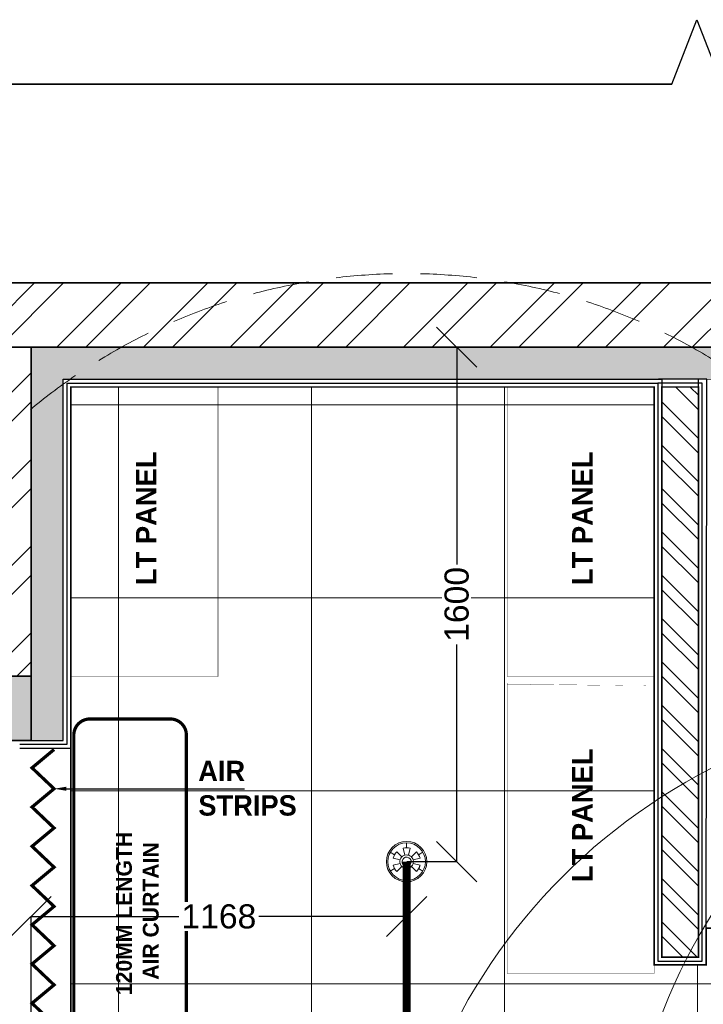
# Model space of a CAD drawing. Header units: millimetres. Extents: x -115221 to 194496, y -122556 to 375476.
# Tile 37 of 169: x 101853 to 103979, y -100990 to -97928. Entities that reach past the tile are written whole.
import ezdxf

# ---------------------------------------------------------------- set-up
doc = ezdxf.new("R2010")
doc.units = ezdxf.units.MM
doc.header["$PDMODE"] = 3
doc.header["$PDSIZE"] = -100
doc.linetypes.add('DASHED2', pattern=[0.375, 0.25, -0.125])
for name, color, linetype, lineweight in [('Ceiling', 6, 'Continuous', 13), ('FA-PENDANT SPRINKLER COVERAGR AREA', 6, 'Continuous', 0), ('FA-UPRIGHT 79 DEG', 104, 'Continuous', 0), ('FA-UPRIGHT 79 DEG COVERAGE AREA', 124, 'Continuous', 0), ('FA-UPRIGHT SPRINKLER', 1, 'Continuous', 0), ('FA-UPRIGHT SPRINKLER COVERAGE AREA', 1, 'Continuous', 0), ('PENDENT SPRINKLER', 6, 'Continuous', 0), ('SPRINKLER DIM', 5, 'Continuous', 0), ('SPRINKLER PIPE', 1, 'Continuous', 0)]:
    doc.layers.add(name, color=color, linetype=linetype, lineweight=lineweight)
for name, color, linetype in [('FUR R0', 8, 'Continuous'), ('WWDS CEILING', 8, 'Continuous'), ('WWDS FURNITURE LAYOUT', 8, 'Continuous')]:
    doc.layers.add(name, color=color, linetype=linetype)
doc.styles.add('har', font='GOTHICB.TTF')
doc.styles.get("Standard").update_dxf_attribs({"font": 'arial.ttf'})
doc.dimstyles.new('PLU DIM', dxfattribs={"dimtxt": 75, "dimasz": 125, "dimexe": 0.1, "dimexo": 0.1, "dimgap": 0.09, "dimtad": 0, "dimtoh": 1, "dimdec": 0, "dimzin": 0, "dimdsep": 46, "dimtxsty": 'Standard', "dimblk": 'OBLIQUE', "dimcen": 0.09, "dimclrd": 150, "dimclre": 150, "dimclrt": 1, "dimadec": 0, "dimazin": 0, "dimtfac": 1, "dimtdec": 0, "dimtofl": 0, "dimtmove": 1, "dimatfit": 3, "dimldrblk": 'OBLIQUE', "dimfxl": 1, "dimtfill": 1, "dimfrac": 1, "dimtolj": 1, "dimtzin": 0, "dimarcsym": 0})
pattern_1 = [(225, (1670971.060043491, 2824817.446781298), (134.7038418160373, -134.7038418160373), []), (225, (1670881.257443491, 2824817.446781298), (134.7038418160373, -134.7038418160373), [])]

# ---------------------------------------------------------------- blocks, each defined once
blk = doc.blocks.new('NIA_Break Line w Scale - 1-100-21789561-F_B-14 PLAN')
at = {"layer": 'FUR R0'}
for p, q in [((5077.760520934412, 66.66666666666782), (4922.239479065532, 466.6666666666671)), ((5077.760520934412, 66.6666666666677), (4922.239479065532, 466.6666666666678)), ((5155.521041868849, 266.6666666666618), (5077.760520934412, 66.66666666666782)), ((5155.521041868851, 266.6666666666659), (5077.760520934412, 66.66666666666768)), ((9281.244049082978, 266.6666666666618), (5155.521041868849, 266.6666666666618)), ((5155.521041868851, 266.6666666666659), (9281.244049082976, 266.6666666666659))]:
    blk.add_line(p, q, dxfattribs=at)
blk = doc.blocks.new('FUR R0')
at = {"layer": 'WWDS FURNITURE LAYOUT'}
h = blk.add_hatch(dxfattribs=at)
h.set_pattern_fill('ANSI32', color=8, scale=20, angle=180)
h.set_pattern_definition(pattern_1)
h.paths.add_polyline_path([(-9493.314934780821, 2849.789041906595), (-4052.478246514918, 2849.789041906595), (-4052.478246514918, 3049.789041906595), (-9493.314934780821, 3049.789041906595)])
h = blk.add_hatch(dxfattribs=at)
h.set_pattern_fill('ANSI32', color=8, scale=20, angle=180)
h.set_pattern_definition(pattern_1)
h.paths.add_polyline_path([(-7299.981601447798, 1826.859528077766), (-7499.981601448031, 1826.859528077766), (-7499.981601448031, 2849.78904190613), (-7299.981601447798, 2849.78904190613)])
h = blk.add_hatch(color=8, dxfattribs=at)
h.dxf.hatch_style = 1
h.paths.add_polyline_path([(50.02511279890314, -750.0000012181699), (50.02511279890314, -649.8646200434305), (-604.9748915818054, -650.0000011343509), (-604.9748915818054, 2849.78904190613), (-7299.981601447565, 2849.78904190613), (-7299.981601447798, 1626.859528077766), (-7199.981601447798, 1626.859528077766), (-7199.981601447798, 2749.78904190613), (-704.9119692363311, 2749.78904190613), (-704.6975605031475, -749.999987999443)])
at = {"layer": 'WWDS FURNITURE LAYOUT', "ltscale": 50}
h = blk.add_hatch(dxfattribs=at)
h.set_pattern_fill('ANSI32', color=8, scale=10, angle=90)
h.set_pattern_definition([(135, (2820350.548242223, -1653303.309144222), (-67.35192090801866, -67.35192090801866), []), (135, (2820350.548242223, -1653258.407844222), (-67.35192090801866, -67.35192090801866), [])])
h.paths.add_polyline_path([(-5338.719459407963, 952.8296316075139), (-5338.703003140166, 2725.824134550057), (-5224.921760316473, 2725.824134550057), (-5224.938216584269, 952.8296316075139)])
at = {"layer": 'WWDS FURNITURE LAYOUT'}
h = blk.add_hatch(color=8, dxfattribs=at)
h.dxf.hatch_style = 1
h.paths.add_polyline_path([(-7299.981601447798, 1826.859528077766), (-7499.981601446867, 1826.859528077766), (-7499.981601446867, 1626.859528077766), (-7299.981601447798, 1626.859528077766)])
at = {"layer": 'WWDS FURNITURE LAYOUT', "color": 8}
for points, const_width in [([(-9493.314934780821, 2849.789041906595), (-4052.478246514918, 2849.789041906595), (-4052.478246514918, 3049.789041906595), (-9493.314934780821, 3049.789041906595)], 5), ([(-7299.981601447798, 1826.859528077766), (-7499.981601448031, 1826.859528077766), (-7499.981601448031, 2849.78904190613), (-7299.981601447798, 2849.78904190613)], 5), ([(50.02511279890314, -750.0000012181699), (50.02511279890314, -649.8646200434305), (-604.9748915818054, -650.0000011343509), (-604.9748915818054, 2849.78904190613), (-7299.981601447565, 2849.78904190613), (-7299.981601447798, 1626.859528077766), (-7199.981601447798, 1626.859528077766), (-7199.981601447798, 2749.78904190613), (-704.9119692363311, 2749.78904190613), (-704.6975605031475, -749.999987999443)], 2), ([(-5338.719459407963, 952.8296316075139), (-5338.703003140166, 2725.824134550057), (-5224.921760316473, 2725.824134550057), (-5224.938216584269, 952.8296316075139)], 5.066666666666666)]:
    blk.add_lwpolyline(points, close=True, dxfattribs=dict(at, const_width=const_width))
for points in [[(-7335.356601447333, 1626.859528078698), (-7199.981601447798, 1626.859528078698), (-7199.981601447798, 2749.78904190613), (-5338.718866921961, 2749.877473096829), (-5338.719459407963, 952.8296316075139), (-5224.938216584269, 952.8296316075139), (-5224.938216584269, 2749.877473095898), (-5335.021337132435, 2749.789041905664)], [(-7335.356601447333, 1602.859528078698), (-7175.981601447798, 1602.859528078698), (-7175.981601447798, 2725.78904190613), (-5362.718875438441, 2725.877473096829), (-5362.719467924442, 928.8296316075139), (-5200.896319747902, 928.8393955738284), (-5199.068501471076, 2749.793901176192), (-5348.891052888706, 2749.784182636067)], [(-7335.356601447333, 1614.859528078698), (-7187.981601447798, 1614.859528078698), (-7187.981601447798, 2737.78904190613), (-5350.718871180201, 2737.877473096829), (-5350.719463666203, 940.8296316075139), (-5212.938216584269, 940.8296316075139), (-5212.938216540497, 2737.965899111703), (-5350.718871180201, 2737.877473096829)]]:
    blk.add_lwpolyline(points, dxfattribs=at)
at = {"layer": 'WWDS FURNITURE LAYOUT', "color": 8, "linetype": 'ByBlock', "const_width": 1.27}
for points in [[(-7175.981601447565, 2725.81133913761), (-7175.981601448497, 1825.811339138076), (-6718.781601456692, 1825.811339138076), (-6718.781601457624, 2725.811339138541)], [(-5819.919191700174, 2725.811300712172), (-5819.919191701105, 1825.811300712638), (-5362.719191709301, 1825.811300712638), (-5362.719191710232, 2725.811300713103)], [(-5819.919191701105, 1802.212178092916), (-5819.919191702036, 902.2121780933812), (-5362.719191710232, 902.2121780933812), (-5362.719191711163, 1802.212178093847)]]:
    blk.add_lwpolyline(points, close=True, dxfattribs=at)
at = {"layer": 'WWDS FURNITURE LAYOUT', "color": 8, "lineweight": 70, "const_width": 5}
blk.add_lwpolyline([(-7299.981601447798, 1826.859528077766), (-7499.981601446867, 1826.859528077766), (-7499.981601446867, 1626.859528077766), (-7299.981601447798, 1626.859528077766)], close=True, dxfattribs=at)
at = {"layer": 'WWDS FURNITURE LAYOUT', "color": 8, "ltscale": 50, "const_width": 10}
blk.add_lwpolyline([(-6817.076689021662, 1643.531236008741), (-6817.076689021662, 543.531236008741, -0.414213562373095), (-6867.076689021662, 493.531236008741), (-7117.076689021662, 493.531236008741, -0.414213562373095), (-7167.076689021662, 543.531236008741), (-7167.076689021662, 1643.531236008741, -0.414213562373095), (-7117.076689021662, 1693.531236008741), (-6867.076689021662, 1693.531236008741, -0.414213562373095)], format="xyb", close=True, dxfattribs=at)
blk.add_lwpolyline([(-7228.583079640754, 1598.531236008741), (-7296.981601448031, 1541.531236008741), (-7228.583079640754, 1476.531236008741), (-7296.981601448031, 1419.531236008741), (-7228.583079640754, 1354.531236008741), (-7296.981601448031, 1297.531236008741), (-7228.583079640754, 1232.531236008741), (-7296.981601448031, 1175.531236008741), (-7228.583079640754, 1110.531236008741), (-7296.981601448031, 1053.531236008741), (-7228.583079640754, 988.531236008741), (-7296.981601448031, 931.531236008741), (-7228.583079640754, 866.531236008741), (-7296.981601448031, 809.531236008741), (-7228.583079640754, 744.531236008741), (-7296.981601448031, 687.531236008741), (-7228.583079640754, 622.531236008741)], dxfattribs=at)
at = {"layer": 'WWDS FURNITURE LAYOUT', "color": 8, "ltscale": 50}
blk.add_lwpolyline([(-7190.583079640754, 1476.531236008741), (-6636.076689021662, 1476.531236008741)], dxfattribs=at)
blk.add_solid([(-7190.583079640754, 1470.197902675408), (-7228.583079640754, 1476.531236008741), (-7190.583079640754, 1482.864569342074)], dxfattribs=at)
at = {"layer": 'WWDS FURNITURE LAYOUT', "color": 8, "rotation": 180}
blk.add_blockref('NIA_Break Line w Scale - 1-100-21789561-F_B-14 PLAN', (-152.4556552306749, 3934.712257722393), dxfattribs=at)
at = {"layer": 'WWDS FURNITURE LAYOUT', "color": 8, "style": 'har'}
for s, height, rotation, p in [('LT PANEL', 63.5, 89.99783946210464, (-6910.198066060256, 2110.053757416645)), ('LT PANEL', 63.5, 89.99783946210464, (-5554.135656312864, 2110.053718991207)), ('AIR', 63.33333333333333, 0.008039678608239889, (-6780.177478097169, 1500.14584937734)), ('LT PANEL', 63.5, 89.99783946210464, (-5554.135656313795, 1186.45459637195)), ('STRIPS', 63.33333333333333, 0.008039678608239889, (-6779.818006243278, 1392.997322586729)), ('120MM LENGTH', 49.17479996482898, 89.99196025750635, (-6986.554476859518, 834.616215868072)), ('AIR CURTAIN', 49.17479996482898, 89.99196025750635, (-6903.352850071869, 882.6093088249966))]:
    blk.add_text(s, height=height, rotation=rotation, dxfattribs=at).set_placement(p)
blk = doc.blocks.new('A$C2c19c177')
at = {"layer": 'Ceiling', "color": 8, "linetype": 'Continuous', "transparency": 33554610}
for p, q in [((-7228.356868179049, -324.1281796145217), (-7228.356868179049, -2940.283501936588)), ((-6628.356868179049, -324.0989181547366), (-6628.356868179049, -3945.355289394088)), ((-6028.356868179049, -324.0696566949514), (-6028.356868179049, -3945.35128398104)), ((-5562.822835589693, -379.7317825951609), (-7375.99999999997, -379.7317825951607)), ((-5562.794052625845, -979.7317825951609), (-7375.99999999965, -979.7317825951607)), ((-5562.765269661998, -1579.731782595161), (-7375.99999999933, -1579.731782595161)), ((-5428.356868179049, -2121.086682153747), (-5428.356868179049, -3945.347278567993)), ((-3031.440439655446, -2179.731782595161), (-7375.99999999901, -2179.731782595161))]:
    blk.add_line(p, q, dxfattribs=at)
at = {"layer": 'Ceiling', "color": 8, "const_width": 5}
blk.add_lwpolyline([(-7375.999999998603, -2940.283501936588), (-7376, -324.1353800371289), (-5562.825506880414, -324.0469531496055), (-5562.73929960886, -2121.094790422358), (-5400.914718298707, -2121.08502636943), (-5400.914718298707, -2006.534068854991), (-3211.192315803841, -2005.776766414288)], dxfattribs=at)
blk = doc.blocks.new('UPRIGHT SPRINKLER')
at = {"color": 1}
for p, q in [((-0.2125554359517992, 0.7932676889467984), (-0.4383394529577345, 1.635905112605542)), ((0, 1.69361359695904), (9.313225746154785e-10, 2.308468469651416)), ((0.4383394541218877, 1.635905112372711), (0.2125554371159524, 0.7932676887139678)), ((-1.466712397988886, 0.8468067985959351), (-1.999192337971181, 1.154234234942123)), ((-0.7932676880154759, 0.2125554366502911), (-1.63590511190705, 0.438339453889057)), ((-0.5807122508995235, 0.5807122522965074), (-1.197565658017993, 1.197565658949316)), ((1.197565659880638, 1.197565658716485), (0.5807122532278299, 0.5807122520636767)), ((1.635905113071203, 0.4383394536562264), (0.793267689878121, 0.2125554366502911)), ((1.466712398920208, 0.8468067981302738), (1.999192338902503, 1.154234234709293)), ((-1.466712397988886, -0.8468067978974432), (-1.999192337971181, -1.154234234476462)), ((-0.7932676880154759, -0.2125554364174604), (-1.63590511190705, -0.4383394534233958)), ((-0.5807122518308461, -0.5807122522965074), (-1.197565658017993, -1.197565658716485)), ((-0.2125554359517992, -0.7932676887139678), (-0.4383394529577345, -1.635905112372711)), ((0.4383394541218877, -1.635905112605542), (0.2125554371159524, -0.7932676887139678)), ((1.635905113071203, -0.438339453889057), (0.7932676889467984, -0.2125554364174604)), ((1.466712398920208, -0.8468067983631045), (1.999192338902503, -1.154234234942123)), ((0, -1.693613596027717), (9.313225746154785e-10, -2.308468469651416))]:
    blk.add_line(p, q, dxfattribs=at)
for radius in [2.480314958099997, 2.304539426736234]:
    blk.add_circle((0, 0), radius, dxfattribs=at)
at = {"color": 1, "extrusion": (0, 0, -1)}
for major_axis, ratio, start_param, end_param in [((-1.466712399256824, 0.8468067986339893), 0.9999999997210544, 0.7853981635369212, 1.308996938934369), ((-0.7112243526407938, 0.4106255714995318), 0.9999999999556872, 1.570796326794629, 7.853981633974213), ((-0.4851149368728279, 0.2800812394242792), 0.9999999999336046, 1.570796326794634, 7.853981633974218)]:
    blk.add_ellipse((0, 0), major_axis=major_axis, ratio=ratio, start_param=start_param, end_param=end_param, dxfattribs=at)
at = {"color": 1, "extrusion": (0, 0, -0.9999999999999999)}
for major_axis, ratio, start_param, end_param in [((-1.466712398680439, 0.8468067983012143), 0.9999999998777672, 6.021385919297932, 6.544984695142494), ((-1.466712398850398, 0.8468067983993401), 0.9999999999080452, 1.83259571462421, 2.356194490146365), ((0.8468067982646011, 1.466712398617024), 0.9999999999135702, 3.403392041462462, 3.926990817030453), ((0.8468067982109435, 1.466712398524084), 0.9999999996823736, 2.356194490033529, 2.879793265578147)]:
    blk.add_ellipse((0, 0), major_axis=major_axis, ratio=ratio, start_param=start_param, end_param=end_param, dxfattribs=at)
at = {"color": 1}
blk.add_rational_spline([(1.635905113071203, -0.4383394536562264), (1.518452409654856, -0.8766789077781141), (1.197565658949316, -1.197565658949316), (0.8891389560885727, -0.8891389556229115), (0.5807122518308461, -0.5807122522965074)], [1, 0.9659258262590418, 1, 1, 1], degree=2, knots=[0, 0, 0, 0.5235987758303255, 0.5235987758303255, 1.523598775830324, 1.523598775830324, 1.523598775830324], dxfattribs=at)
blk = doc.blocks.new('US')
at = {"layer": 'FA-UPRIGHT SPRINKLER COVERAGE AREA', "color": 1, "linetype": 'DASHED2', "ltscale": 700}
blk.add_circle((0, 0), 1828.8, dxfattribs=at)
at = {"layer": 'FA-UPRIGHT SPRINKLER', "color": 4, "xscale": 25.4, "yscale": 25.4, "zscale": 25.4}
blk.add_blockref('UPRIGHT SPRINKLER', (0, 0), dxfattribs=at)
blk = doc.blocks.new('PENDENT SPRINKLER BELOW')
at = {"layer": 'FA-PENDANT SPRINKLER COVERAGR AREA', "color": 6, "ltscale": 22}
blk.add_circle((0, 3.638e-12), 72, dxfattribs=at)
blk = doc.blocks.new('GS')
at = {"layer": 'FA-UPRIGHT 79 DEG COVERAGE AREA', "color": 94}
blk.add_circle((0.3946384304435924, -1.472810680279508), 1828.8, dxfattribs=at)
blk = doc.blocks.new('_Oblique')
at = {"color": 0, "linetype": 'ByBlock', "lineweight": -2}
blk.add_line((-0.5, -0.5), (0.5, 0.5), dxfattribs=at)
blk = doc.blocks.new('*D532')
at = {"layer": 'Defpoints', "color": 0, "transparency": 16777216}
for p in [(103056.2358115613, -98946.41045156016), (103211.9734346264, -98946.41045156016), (103056.2358115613, -100546.3980743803)]:
    blk.add_point(p, dxfattribs=at)
at = {"layer": 'SPRINKLER DIM', "color": 150, "lineweight": -2, "transparency": 16777216}
for p, q in [((103056.3358115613, -98946.41045156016), (103212.0734346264, -98946.41045156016)), ((103211.9734346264, -98946.41045156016), (103211.9734346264, -99637.98377183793)), ((103211.9734346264, -100546.3980743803), (103211.9734346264, -99854.82475410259)), ((103056.3358115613, -100546.3980743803), (103212.0734346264, -100546.3980743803))]:
    blk.add_line(p, q, dxfattribs=at)
at = {"layer": 'SPRINKLER DIM', "color": 150, "lineweight": -2, "transparency": 16777216, "xscale": 125, "yscale": 125, "zscale": 125}
for p, rotation in [((103211.9734346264, -98946.41045156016), 90), ((103211.9734346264, -100546.3980743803), 270)]:
    blk.add_blockref('_Oblique', p, dxfattribs=dict(at, rotation=rotation))
at = {"layer": 'SPRINKLER DIM', "color": 1, "transparency": 16777216, "insert": (103211.9734346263, -99746.40426297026), "char_height": 75, "attachment_point": 5, "rotation": 90, "bg_fill": 3, "box_fill_scale": 1.1, "bg_fill_color": 256, "bg_fill_true_color": 13158600, "bg_fill_transparency": 0}
blk.add_mtext('\\A1;1600', dxfattribs=at)
blk = doc.blocks.new('*D533')
at = {"layer": 'Defpoints', "color": 0, "transparency": 16777216}
for p in [(103056.2358115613, -100546.3980743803), (101888.4579976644, -100717.0574071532), (101888.4579976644, -101203.3399653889)]:
    blk.add_point(p, dxfattribs=at)
at = {"layer": 'SPRINKLER DIM', "color": 150, "lineweight": -2, "transparency": 16777216}
for p, q in [((103056.2358115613, -100546.4980743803), (103056.2358115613, -100717.1574071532)), ((101888.4579976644, -101203.2399653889), (101888.4579976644, -100716.9574071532)), ((101888.4579976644, -100717.0574071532), (102363.7217750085, -100717.0574071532)), ((103056.2358115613, -100717.0574071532), (102580.9720342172, -100717.0574071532))]:
    blk.add_line(p, q, dxfattribs=at)
at = {"layer": 'SPRINKLER DIM', "color": 150, "lineweight": -2, "transparency": 16777216, "xscale": 125, "yscale": 125, "zscale": 125, "rotation": 180}
blk.add_blockref('_Oblique', (101888.4579976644, -100717.0574071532), dxfattribs=at)
at = {"layer": 'SPRINKLER DIM', "color": 150, "lineweight": -2, "transparency": 16777216, "xscale": 125, "yscale": 125, "zscale": 125}
blk.add_blockref('_Oblique', (103056.2358115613, -100717.0574071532), dxfattribs=at)
at = {"layer": 'SPRINKLER DIM', "color": 1, "transparency": 16777216, "insert": (102472.3469046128, -100717.0574071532), "char_height": 75, "attachment_point": 5, "bg_fill": 3, "box_fill_scale": 1.1, "bg_fill_color": 256, "bg_fill_true_color": 13158600, "bg_fill_transparency": 0}
blk.add_mtext('\\A1;1168', dxfattribs=at)

msp = doc.modelspace()

# ---------------------------------------------------------------- linework, layer by layer
at = {"layer": 'SPRINKLER PIPE', "const_width": 25.4}
msp.add_lwpolyline([(106243.8550773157, -99855.2142287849), (106243.8550773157, -101368.7574463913), (103056.2358115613, -101368.7574463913), (103056.2358115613, -100546.3980743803)], dxfattribs=at)

# ---------------------------------------------------------------- block references
at = {"layer": 'FA-UPRIGHT 79 DEG'}
msp.add_blockref('GS', (105554.9343765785, -101679.6165215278), dxfattribs=at)
at = {"layer": 'FA-UPRIGHT SPRINKLER'}
msp.add_blockref('US', (103056.2358115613, -100546.3980743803), dxfattribs=at)
at = {"layer": 'PENDENT SPRINKLER', "color": 4, "xscale": 25.4, "yscale": 25.4, "zscale": 25.4}
msp.add_blockref('PENDENT SPRINKLER BELOW', (104834.5444006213, -101885.685535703), dxfattribs=at)
at = {"layer": 'WWDS CEILING'}
msp.add_blockref('A$C2c19c177', (109388.4579976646, -98746.27507152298), dxfattribs=at)
at = {"layer": 'WWDS FURNITURE LAYOUT'}
msp.add_blockref('FUR R0', (109188.4395991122, -101796.1994934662), dxfattribs=at)

# ---------------------------------------------------------------- next in the draw order: dimensions: what is measured, and where the dimension line sits
at = {"layer": 'SPRINKLER DIM'}
dim = msp.add_linear_dim(base=(103211.9734346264, -98946.41045156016), p1=(103056.2358115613, -100546.3980743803), p2=(103056.2358115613, -98946.4104515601), angle=90, dimstyle='PLU DIM', dxfattribs=at)
dim.commit()
dim.dimension.update_dxf_attribs({"geometry": '*D532', "text_midpoint": (103211.9734346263, -99746.40426297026)})

# ---------------------------------------------------------------- next in the draw order: dimensions: what is measured, and where the dimension line sits
dim = msp.add_linear_dim(base=(101888.4579976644, -100717.0574071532), p1=(103056.2358115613, -100546.3980743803), p2=(101888.4579976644, -101203.3399653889), dimstyle='PLU DIM', dxfattribs=at)
dim.commit()
dim.dimension.update_dxf_attribs({"geometry": '*D533', "text_midpoint": (102472.3469046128, -100717.0574071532)})

doc.saveas('drawing.dxf')
